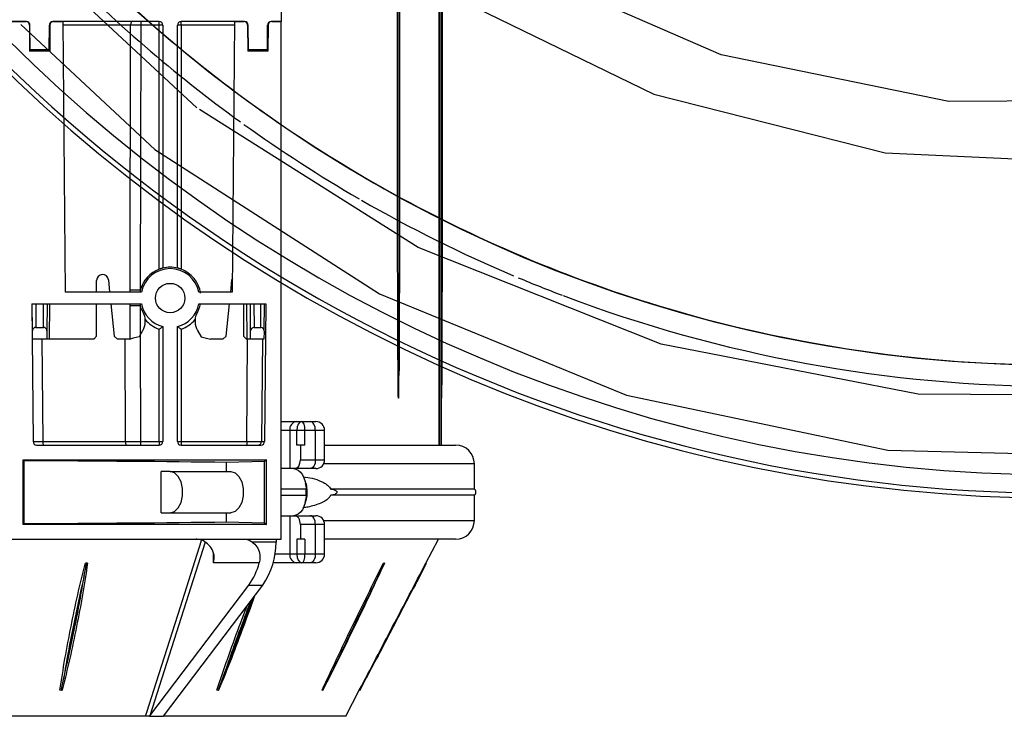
# Model space of a CAD drawing. Header units: centimetres. Extents: x -1062 to 5388, y 1642 to 2943.
# Tile 31 of 90: x -106 to -89, y 2276 to 2288. Entities that reach past the tile are written whole.
import ezdxf

# ---------------------------------------------------------------- set-up
doc = ezdxf.new("R2010")
doc.units = ezdxf.units.CM
doc.layers.add('M-EQPM', color=220, linetype='Continuous', lineweight=25)
for name, color, linetype in [('M-XREF', 252, 'Continuous'), ('XREF$0$Oprawy oświetleniowe', 8, 'Continuous'), ('XREF$0$Oprawy oświetleniowe-1', 8, 'Continuous'), ('XREF$0$Oprawy oświetleniowe-3', 8, 'Continuous')]:
    doc.layers.add(name, color=color, linetype=linetype)

# ---------------------------------------------------------------- blocks, each defined once
blk = doc.blocks.new('XREF$0$Lighting_Floor-mounting_Orsjo-Belysning_Aria-Floor-Lamp - Black-V9-Aranżacja_01')
at = {"layer": 'XREF$0$Oprawy oświetleniowe'}
for radius in [25.65, 23.39, 23.389]:
    blk.add_arc((0, 0), radius, 180, 360, dxfattribs=at)
at = {"layer": 'XREF$0$Oprawy oświetleniowe-1', "flags": 128}
for points in [[(-14.644, -19.018), (-17.901, -15.989), (-20.544, -12.412), (-22.482, -8.408), (-23.647, -4.115), (-24.002, 0)], [(-17.636, -17.597), (-15.362, -19.726), (-11.541, -22.179), (-7.34, -23.901), (-2.897, -24.834), (1.641, -24.948), (6.126, -24.24), (10.408, -22.733), (14.347, -20.476), (17.813, -17.544), (20.692, -14.034), (22.889, -10.06), (24.331, -5.755), (24.97, -1.261), (25.002, 0)], [(9.038, -16.654), (5.964, -18.04), (2.099, -18.884), (-1.857, -18.909), (-5.732, -18.115), (-9.359, -16.535), (-12.58, -14.239), (-15.256, -11.325), (-17.27, -7.92), (-18.536, -4.172), (-18.968, -0.5)], [(-15.642, -12.328), (-13.743, -14.53), (-10.527, -17.006), (-6.876, -18.781), (-2.943, -19.782), (1.112, -19.969), (5.121, -19.333), (8.919, -17.901), (9.539, -17.509)], [(5.488, -23.294), (2.065, -23.913), (-2.383, -23.884), (-6.749, -23.034), (-10.883, -21.393), (-14.599, -19.046)]]:
    blk.add_lwpolyline(points, dxfattribs=at)
at = {"layer": 'XREF$0$Oprawy oświetleniowe-1'}
for radius, start, end in [(25.253, 180, 360), (25.567, 216.1145, 323.8855), (23.75, 224.1585, 234.1634), (23.75, 234.3403, 239.9656), (23.75, 240.0771, 247.0457), (23.75, 247.2629, 249.1957), (23.75, 249.2457, 270)]:
    blk.add_arc((0, 0), radius, start, end, dxfattribs=at)
at = {"layer": 'XREF$0$Oprawy oświetleniowe-3'}
for radius, start, end in [(25.253, 180, 270), (23.389, 205.7151, 231.4272), (23.39, 218.5714, 231.4268), (23.389, 231.4286, 244.2849), (23.39, 231.4297, 244.2857), (23.389, 244.2857, 257.1425), (23.39, 244.2864, 257.1429), (23.389, 257.1429, 282.8571), (23.39, 257.1432, 282.8568)]:
    blk.add_arc((0, 0), radius, start, end, dxfattribs=at)
blk = doc.blocks.new('XREF')
at = {"layer": 'XREF$0$Oprawy oświetleniowe-1'}
blk.add_blockref('XREF$0$Lighting_Floor-mounting_Orsjo-Belysning_Aria-Floor-Lamp - Black-V9-Aranżacja_01', (-88.22, 2305.076), dxfattribs=at)
blk = doc.blocks.new('3')
for p, q in [((43.558, 87.264), (43.094, 86.378)), ((43.558, 87.264), (49.752, 87.264)), ((49.752, 87.264), (46.377, 82.8)), ((50.217, 87.249), (46.853, 82.8)), ((48.334, 81.347), (50.217, 87.249)), ((50.229, 87.264), (49.752, 87.264)), ((50.217, 87.249), (50.229, 87.264)), ((50.367, 87.264), (59.178, 87.264)), ((43.079, 86.386), (42.858, 85.97)), ((43.079, 86.386), (43.094, 86.378)), ((44.331, 86.386), (44.127, 85.97)), ((44.331, 86.386), (44.36, 86.378)), ((47.897, 86.386), (47.74, 85.97)), ((47.88, 86.378), (47.897, 86.386)), ((47.897, 86.386), (47.934, 86.378)), ((53.232, 86.386), (53.148, 85.97)), ((53.203, 86.378), (53.232, 86.386)), ((53.232, 86.386), (53.273, 86.378)), ((46.853, 82.8), (46.377, 82.8)), ((41.028, 82.476), (40.813, 82.058)), ((42.436, 82.476), (42.238, 82.058)), ((52.448, 82.476), (52.365, 82.058)), ((40.828, 82.051), (40.405, 81.242)), ((40.828, 82.051), (40.813, 82.058)), ((42.238, 82.058), (42.237, 82.051)), ((42.237, 82.051), (42.266, 82.051)), ((42.266, 82.051), (42.238, 82.058)), ((44.573, 82.042), (44.769, 82.042)), ((44.769, 82.042), (45.05, 82.042)), ((45.05, 82.042), (45.23, 82.042)), ((45.23, 82.042), (46.024, 82.042)), ((46.5, 82.042), (48.05, 82.042)), ((48.05, 82.042), (48.05, 81.727)), ((52.365, 82.058), (52.336, 82.051)), ((52.336, 82.051), (52.406, 82.051)), ((52.406, 82.051), (52.365, 82.058)), ((44.273, 81.742), (44.273, 80.742)), ((44.586, 81.742), (44.273, 81.742)), ((44.586, 81.742), (44.586, 80.742)), ((44.944, 81.742), (44.586, 81.742)), ((44.944, 81.242), (44.944, 81.742)), ((45.22, 81.742), (44.944, 81.742)), ((45.22, 81.242), (45.22, 81.742)), ((45.461, 81.742), (45.22, 81.742)), ((45.461, 80.442), (45.461, 81.742)), ((45.961, 81.742), (45.461, 81.742)), ((39.821, 81.242), (44.273, 81.242)), ((44.944, 81.242), (45.097, 81.242)), ((45.097, 80.742), (45.097, 81.242)), ((45.097, 81.242), (45.22, 81.242)), ((45.754, 81.242), (45.754, 63.642)), ((73.299, 81.242), (45.754, 81.242)), ((45.924, 81.337), (46.734, 81.337)), ((44.273, 80.742), (44.586, 80.742)), ((44.586, 80.742), (45.097, 80.742)), ((46.254, 80.742), (54.527, 80.742)), ((46.254, 80.742), (46.254, 78.542)), ((46.313, 80.683), (46.254, 80.742)), ((54.527, 80.742), (54.494, 80.709)), ((54.494, 80.709), (54.494, 78.575)), ((54.527, 80.742), (54.527, 78.542)), ((39.181, 80.602), (39.181, 79.742)), ((44.308, 80.602), (39.181, 80.602)), ((44.769, 80.442), (44.573, 80.442)), ((45.289, 80.442), (44.769, 80.442)), ((45.461, 80.442), (45.289, 80.442)), ((45.304, 80.441), (45.304, 80.442)), ((45.754, 80.442), (45.461, 80.442)), ((47.621, 80.653), (46.313, 80.683)), ((46.313, 80.683), (46.313, 78.601)), ((47.621, 80.342), (47.621, 80.653)), ((49.525, 80.342), (47.462, 80.342)), ((49.833, 80.342), (49.525, 80.342)), ((49.833, 80.342), (49.833, 78.942)), ((39.181, 79.742), (44.062, 79.742)), ((44.905, 79.742), (44.905, 79.542)), ((45.754, 79.742), (44.905, 79.742)), ((39.181, 79.542), (39.181, 78.682)), ((39.181, 79.542), (44.062, 79.542)), ((44.905, 79.542), (45.754, 79.542)), ((44.573, 78.842), (44.769, 78.842)), ((44.769, 78.842), (45.289, 78.842)), ((45.289, 78.842), (45.461, 78.842)), ((45.304, 78.842), (45.304, 78.843)), ((45.461, 77.542), (45.461, 78.842)), ((45.461, 78.842), (45.754, 78.842)), ((49.525, 78.942), (47.462, 78.942)), ((47.621, 78.631), (47.621, 78.942)), ((49.525, 78.942), (49.833, 78.942)), ((39.181, 78.682), (44.308, 78.682)), ((44.273, 78.542), (44.273, 77.542)), ((44.586, 78.542), (44.273, 78.542)), ((45.097, 78.542), (44.586, 78.542)), ((44.586, 78.542), (44.586, 77.542)), ((45.097, 78.042), (45.097, 78.542)), ((46.254, 78.542), (46.313, 78.601)), ((54.527, 78.542), (46.254, 78.542)), ((46.313, 78.601), (47.621, 78.631)), ((54.494, 78.575), (54.527, 78.542)), ((44.273, 78.042), (39.821, 78.042)), ((40.297, 78.042), (40.297, 76.442)), ((40.365, 49.242), (40.365, 78.042)), ((40.382, 78.042), (40.382, 49.242)), ((44.944, 78.042), (45.097, 78.042)), ((44.944, 78.042), (44.944, 77.542)), ((45.097, 78.042), (45.22, 78.042)), ((45.22, 78.042), (45.22, 77.542)), ((49.157, 78.042), (46.438, 78.042)), ((46.921, 77.923), (46.921, 78.042)), ((49.157, 77.923), (49.157, 78.042)), ((54.069, 78.042), (49.897, 78.042)), ((49.897, 77.923), (49.897, 78.042)), ((50.539, 77.923), (50.539, 78.042)), ((46.277, 73.242), (46.318, 77.923)), ((46.421, 77.923), (46.318, 77.923)), ((46.392, 74.442), (46.421, 77.923)), ((46.921, 77.923), (46.891, 74.442)), ((49.157, 77.923), (46.921, 77.923)), ((49.157, 74.1), (49.157, 77.923)), ((49.277, 77.922), (49.277, 74.01)), ((49.777, 74.01), (49.777, 77.922)), ((50.539, 77.923), (49.897, 77.923)), ((49.897, 77.923), (49.897, 74.1)), ((50.545, 74.3), (50.539, 77.923)), ((53.859, 77.923), (51.05, 77.923)), ((51.05, 77.923), (51.056, 74.442)), ((53.89, 74.442), (53.859, 77.923)), ((54.23, 73.242), (54.189, 77.923)), ((44.273, 77.542), (44.586, 77.542)), ((44.586, 77.542), (44.944, 77.542)), ((44.944, 77.542), (45.22, 77.542)), ((45.22, 77.542), (45.461, 77.542)), ((45.461, 77.542), (45.754, 77.542)), ((44.769, 77.242), (44.573, 77.242)), ((45.05, 77.242), (44.769, 77.242)), ((45.23, 77.242), (45.05, 77.242)), ((45.754, 77.242), (45.23, 77.242)), ((40.287, 76.442), (40.297, 76.442)), ((41.752, 76.442), (41.767, 76.442)), ((46.326, 74.166), (46.34, 74.442)), ((46.34, 74.442), (46.789, 74.442)), ((46.789, 74.442), (46.791, 74.161)), ((46.789, 74.442), (46.909, 74.442)), ((46.909, 74.442), (46.927, 74.442)), ((46.909, 74.442), (46.919, 73.242)), ((47.027, 74.342), (46.927, 74.442)), ((47.027, 73.242), (47.027, 74.342)), ((47.617, 74.343), (47.507, 73.242)), ((47.738, 74.442), (47.617, 74.343)), ((47.738, 74.442), (48.153, 74.442)), ((48.477, 74.356), (48.153, 74.442)), ((48.599, 74.143), (48.477, 74.356)), ((50.885, 74.438), (50.884, 73.307)), ((50.9, 74.442), (50.885, 74.438)), ((50.9, 74.442), (51.315, 74.442)), ((51.436, 74.343), (51.315, 74.442)), ((51.546, 73.242), (51.436, 74.343)), ((52.127, 74.442), (52.027, 74.342)), ((52.027, 74.342), (52.027, 73.242)), ((52.127, 74.442), (53.639, 74.442)), ((53.63, 73.242), (53.639, 74.442)), ((53.639, 74.442), (53.718, 74.442)), ((53.716, 74.16), (53.718, 74.442)), ((53.718, 74.442), (54.209, 74.442)), ((54.209, 74.442), (54.211, 74.16)), ((46.326, 74.161), (46.318, 73.242)), ((46.445, 74.042), (46.438, 73.242)), ((46.672, 74.042), (46.445, 74.042)), ((46.679, 73.242), (46.672, 74.042)), ((46.791, 74.161), (46.799, 73.242)), ((50.544, 74.299), (50.454, 74.143)), ((50.543, 73.307), (50.544, 74.299)), ((53.709, 73.242), (53.716, 74.16)), ((53.835, 74.039), (53.829, 73.242)), ((54.092, 74.039), (53.835, 74.039)), ((54.098, 73.242), (54.092, 74.039)), ((54.211, 74.16), (54.218, 73.242)), ((48.677, 73.755), (48.677, 73.855)), ((50.377, 73.855), (50.377, 73.755)), ((48.547, 73.242), (46.277, 73.242)), ((54.23, 73.242), (50.506, 73.242)), ((50.884, 73.307), (50.883, 73.242)), ((47.334, 63.642), (47.414, 72.842)), ((47.414, 72.842), (48.547, 72.842)), ((47.467, 72.842), (47.426, 72.422)), ((50.506, 72.842), (53.093, 72.842)), ((50.529, 63.761), (50.542, 72.775)), ((50.883, 72.775), (50.87, 63.761)), ((50.882, 72.842), (50.883, 72.775)), ((51.627, 72.422), (51.586, 72.842)), ((52.027, 72.842), (52.027, 72.442)), ((53.174, 63.642), (53.093, 72.842)), ((49.157, 63.761), (49.157, 72.059)), ((49.277, 72.022), (49.277, 63.762)), ((49.777, 63.762), (49.777, 72.022)), ((49.897, 72.059), (49.897, 63.761)), ((46.195, 63.761), (46.202, 64.642)), ((46.202, 64.642), (46.885, 64.642)), ((46.248, 64.642), (46.247, 64.602)), ((46.368, 64.642), (46.367, 64.602)), ((46.746, 64.602), (46.746, 64.642)), ((46.866, 64.642), (46.866, 64.602)), ((46.892, 63.761), (46.885, 64.642)), ((53.615, 63.761), (53.622, 64.642)), ((53.622, 64.642), (54.305, 64.642)), ((53.641, 64.602), (53.641, 64.642)), ((53.761, 64.642), (53.761, 64.602)), ((54.166, 64.602), (54.166, 64.642)), ((54.286, 64.642), (54.286, 64.602)), ((54.312, 63.761), (54.305, 64.642)), ((46.222, 64.602), (46.215, 63.761)), ((46.222, 64.602), (46.866, 64.602)), ((46.866, 64.602), (46.873, 63.761)), ((53.641, 64.602), (53.634, 63.761)), ((53.641, 64.602), (54.286, 64.602)), ((54.286, 64.602), (54.293, 63.761)), ((46.074, 63.642), (45.754, 63.642)), ((45.754, 46.042), (45.754, 63.642)), ((45.754, 63.642), (46.095, 63.642)), ((46.195, 63.761), (46.215, 63.761)), ((46.993, 63.644), (46.993, 63.642)), ((46.993, 63.642), (49.157, 63.642)), ((47.334, 63.642), (47.012, 63.642)), ((47.335, 63.761), (49.157, 63.761)), ((49.157, 63.761), (49.157, 63.642)), ((49.897, 63.761), (50.529, 63.761)), ((49.897, 63.761), (49.897, 63.642)), ((49.897, 63.642), (53.514, 63.642)), ((50.529, 63.642), (50.529, 63.761)), ((50.87, 63.761), (53.172, 63.761)), ((53.495, 63.642), (53.174, 63.642)), ((54.413, 63.642), (57.027, 63.642)), ((57.027, 63.642), (54.432, 63.642))]:
    blk.add_line(p, q)
at = {"flags": 128}
for points in [[(50.367, 87.264), (50.311, 87.087), (50.085, 86.378), (49.18, 83.544), (48.46, 81.284)], [(44.586, 81.742), (44.59, 81.801), (44.6, 81.857), (44.617, 81.909), (44.64, 81.954), (44.667, 81.992), (44.699, 82.019), (44.733, 82.036), (44.769, 82.042)], [(44.586, 80.742), (44.59, 80.684), (44.6, 80.627), (44.617, 80.575), (44.64, 80.53), (44.667, 80.493), (44.699, 80.465), (44.733, 80.448), (44.769, 80.442)], [(44.905, 79.742), (44.913, 79.879), (44.937, 80.01), (44.976, 80.131), (45.029, 80.237), (45.094, 80.324), (45.168, 80.389), (45.248, 80.429), (45.331, 80.442)], [(47.462, 78.942), (47.316, 78.984), (47.188, 79.106), (47.093, 79.292), (47.042, 79.521), (47.042, 79.764), (47.093, 79.992), (47.188, 80.178), (47.316, 80.3), (47.462, 80.342)], [(49.525, 80.342), (49.379, 80.3), (49.251, 80.178), (49.156, 79.992), (49.105, 79.764), (49.105, 79.521), (49.156, 79.292), (49.251, 79.106), (49.379, 78.984), (49.525, 78.942)], [(45.331, 78.842), (45.248, 78.856), (45.168, 78.895), (45.094, 78.96), (45.029, 79.047), (44.976, 79.153), (44.937, 79.274), (44.913, 79.406), (44.905, 79.542)], [(44.586, 78.542), (44.59, 78.601), (44.6, 78.657), (44.617, 78.709), (44.64, 78.754), (44.667, 78.792), (44.699, 78.819), (44.733, 78.836), (44.769, 78.842)], [(51.05, 77.923), (51.05, 77.946), (51.047, 77.969), (51.043, 77.989), (51.038, 78.007), (51.032, 78.022), (51.025, 78.033), (51.017, 78.04), (51.009, 78.042)], [(53.859, 77.923), (53.859, 77.946), (53.856, 77.969), (53.852, 77.989), (53.847, 78.007), (53.841, 78.022), (53.834, 78.033), (53.826, 78.04), (53.818, 78.042)], [(44.586, 77.542), (44.59, 77.484), (44.6, 77.427), (44.617, 77.375), (44.64, 77.33), (44.667, 77.293), (44.699, 77.265), (44.733, 77.248), (44.769, 77.242)], [(50.544, 74.299), (50.56, 74.327), (50.577, 74.356)], [(50.577, 74.356), (50.681, 74.384), (50.785, 74.411), (50.885, 74.438)], [(50.829, 63.642), (50.837, 63.644), (50.845, 63.651), (50.852, 63.662), (50.858, 63.677), (50.863, 63.695), (50.867, 63.716), (50.87, 63.738), (50.87, 63.761)], [(53.514, 63.642), (53.522, 63.644), (53.525, 63.646)]]:
    blk.add_lwpolyline(points, dxfattribs=at)
blk.add_circle((49.527, 73.042), 0.5)
for centre, radius, start, end in [((48.516, 81.337), 2.592, 145.6207, 179.985), ((48.629, 81.513), 2.194, 144.0783, 166.0462), ((44.573, 81.742), 0.3, 90, 180), ((45.19, 81.773), 0.272, 353.5953, 81.6837), ((39.821, 80.602), 0.64, 90, 180), ((45.763, 81.342), 0.161, 352.3065, 358.3665), ((44.573, 80.742), 0.3, 180, 270), ((45.986, 79.642), 1.105, 164.7511, 195.2489), ((44.573, 78.542), 0.3, 90, 180), ((39.821, 78.682), 0.64, 180, 270), ((46.541, 77.922), 0.12, 90.0255, 179.5291), ((49.157, 77.922), 0.12, 0, 90), ((49.897, 77.922), 0.12, 90, 180), ((54.069, 77.922), 0.12, 0.5, 90), ((49.186, 74.473), 3.45, 88.5041, 90.497), ((49.867, 74.473), 3.45, 89.5029, 91.496), ((44.573, 77.542), 0.3, 180, 270), ((45.19, 77.512), 0.272, 278.3163, 6.4047), ((49.527, 73.042), 1, 104.4775, 168.463), ((48.101, 73.855), 0.576, 0, 30), ((49.527, 73.043), 1.12, 109.2905, 139.3698), ((49.527, 73.042), 1, 11.537, 75.5225), ((49.527, 73.043), 1.12, 40.6302, 70.7095), ((50.952, 73.855), 0.576, 150, 180), ((48.357, 73.755), 0.32, 328.651, 0), ((50.697, 73.755), 0.32, 180, 211.349), ((49.527, 73.042), 1.05, 148.651, 169.0194), ((49.527, 73.042), 1.05, 14.5883, 31.349), ((50.918, 72.5), 1.071, 114.0315, 116.7063), ((50.713, 194.936), 121.63, 269.91971, 270.08029), ((49.527, 73.042), 1.05, 10.9806, 14.5883), ((49.527, 73.042), 1.05, 189.2355, 249.367), ((49.527, 73.042), 1, 191.537, 348.463), ((49.527, 73.042), 1.05, 290.633, 345.2535), ((49.527, 73.042), 1.05, 345.2535, 349.0194), ((50.712, 190.801), 118.026, 269.91725, 270.08275), ((47.227, 72.442), 0.2, 336.2904, 354.3174), ((50.035, 71.638), 1.071, 65.2463, 67.9222), ((51.827, 72.442), 0.2, 185.6826, 0), ((49.527, 73.042), 1.05, 256.2259, 283.7741), ((46.993, 63.762), 0.12, 180.45, 270), ((46.888, 64.038), 0.277, 266.9248, 270.9521), ((47.012, 63.762), 0.12, 180.5, 270), ((49.157, 63.762), 0.12, 270, 0), ((49.186, 67.587), 3.826, 269.5511, 271.3482), ((49.897, 63.762), 0.12, 180, 270), ((49.867, 67.587), 3.826, 268.6518, 270.4489), ((53.495, 63.762), 0.12, 270, 359.5), ((53.514, 63.762), 0.12, 270, 359.55), ((53.62, 64.189), 0.428, 269.2683, 271.9331), ((54.413, 63.762), 0.12, 180.45, 270), ((54.432, 63.762), 0.12, 180.5, 270)]:
    blk.add_arc(centre, radius, start, end)
for centre, major_axis, ratio, start_param, end_param in [((45.05, 81.742), (0, 0.3), 0.353554, 0, 1.570796), ((45.05, 81.742), (0, 0.3), 0.566421, 4.712389, 6.283185), ((45.917, 81.342), (0, 0.1), 0.053249, 3.141593, 4.493673), ((45.289, 80.742), (0, 0.3), 0.636995, 1.570796, 3.141593), ((59.527, 80.365), (20.347, 0), 0.017455, 1.820745, 2.195802), ((39.181, 79.642), (0, -0.1), 0.5, 3.141593, 6.283185), ((45.289, 78.542), (0, 0.3), 0.636995, 0, 1.570796), ((59.527, 78.919), (20.347, 0), 0.017455, 4.087383, 4.46244), ((46.438, 77.922), (0.12, 0), 0.999048, 1.570796, 3.132866), ((46.921, 77.922), (0.5, -0.001), 0.002094, 1.570856, 3.097946), ((50.539, 77.922), (1.5, 0), 0.000698, 1.22291, 1.570784), ((53.689, 77.922), (0.5, 0.001), 0.001468, 0.00001, 1.222865), ((45.05, 77.542), (0, 0.3), 0.353554, 1.570796, 3.141593), ((45.05, 77.542), (0, 0.3), 0.566421, 3.141593, 4.712389), ((46.446, 74.161), (0.111, 0.047), 0.988618, 2.6944, 4.308765), ((46.671, 74.161), (0.111, -0.046), 0.988868, 5.105103, 6.675838), ((53.836, 74.16), (0.047, 0.112), 0.988868, 1.963511, 3.534245), ((54.091, 74.16), (-0.047, 0.112), 0.988868, 2.74894, 4.319674), ((46.074, 63.762), (0.12, 0), 0.999048, 4.712389, 6.274459), ((46.095, 63.762), (-0.12, 0), 0.999048, 1.570796, 3.133739), ((50.529, 63.762), (1, 0), 0.000942, 4.712399, 5.060275), ((53.812, 63.762), (0.5, -0.001), 0.001468, 6.000156, 6.283201)]:
    blk.add_ellipse(centre, major_axis=major_axis, ratio=ratio, start_param=start_param, end_param=end_param)
for points, knots in [([(50.229, 87.264), (50.239, 87.264), (50.26, 87.264), (50.299, 87.264), (50.337, 87.264), (50.358, 87.264), (50.367, 87.264)], [0, 0, 0, 0, 0.2708412, 0.5424403, 0.7913511, 1, 1, 1, 1]), ([(43.094, 86.378), (42.905, 86.017), (42.528, 85.297), (41.961, 84.214), (41.394, 83.132), (41.017, 82.411), (40.828, 82.051)], [0, 0, 0, 0, 0.249987, 0.50002, 0.750035, 1, 1, 1, 1]), ([(42.237, 82.051), (42.403, 82.411), (42.737, 83.132), (43.26, 84.214), (43.784, 85.297), (44.148, 86.018), (44.33, 86.378)], [0, 0, 0, 0, 0.249988, 0.50002, 0.750035, 1, 1, 1, 1]), ([(44.36, 86.378), (44.193, 86.017), (43.86, 85.297), (43.337, 84.214), (42.812, 83.132), (42.448, 82.411), (42.266, 82.051)], [0, 0, 0, 0, 0.249987, 0.50002, 0.750034, 1, 1, 1, 1]), ([(46.656, 83.17), (46.782, 83.518), (47.038, 84.227), (47.438, 85.297), (47.733, 86.018), (47.88, 86.378)], [0, 0, 0, 0, 0.325461, 0.662765, 1, 1, 1, 1]), ([(47.934, 86.378), (47.815, 86.017), (47.576, 85.297), (47.225, 84.338), (46.998, 83.74), (46.908, 83.503)], [0, 0, 0, 0, 0.376287, 0.752643, 1, 1, 1, 1]), ([(52.336, 82.051), (52.389, 82.411), (52.497, 83.132), (52.711, 84.214), (52.931, 85.297), (53.112, 86.018), (53.203, 86.378)], [0, 0, 0, 0, 0.249987, 0.50002, 0.750035, 1, 1, 1, 1]), ([(53.273, 86.378), (53.22, 86.017), (53.112, 85.297), (52.898, 84.214), (52.678, 83.132), (52.497, 82.411), (52.406, 82.051)], [0, 0, 0, 0, 0.249988, 0.50002, 0.750035, 1, 1, 1, 1]), ([(41.028, 82.476), (41.181, 82.767), (41.486, 83.35), (41.943, 84.223), (42.401, 85.097), (42.706, 85.679), (42.858, 85.97)], [0, 0, 0, 0, 0.249997, 0.499991, 0.750002, 1, 1, 1, 1]), ([(42.858, 85.97), (42.706, 85.679), (42.401, 85.097), (41.943, 84.223), (41.486, 83.35), (41.181, 82.767), (41.028, 82.476)], [0, 0, 0, 0, 0.249995, 0.499987, 0.749996, 1, 1, 1, 1]), ([(42.436, 82.476), (42.581, 82.767), (42.871, 83.35), (43.295, 84.223), (43.716, 85.097), (43.99, 85.679), (44.127, 85.97)], [0, 0, 0, 0, 0.249997, 0.499991, 0.750002, 1, 1, 1, 1]), ([(44.127, 85.97), (43.982, 85.679), (43.693, 85.097), (43.268, 84.223), (42.847, 83.35), (42.573, 82.767), (42.436, 82.476)], [0, 0, 0, 0, 0.249995, 0.499987, 0.749996, 1, 1, 1, 1]), ([(47.74, 85.97), (47.625, 85.679), (47.395, 85.097), (47.069, 84.223), (46.841, 83.607), (46.728, 83.282), (46.716, 83.249)], [0, 0, 0, 0, 0.320969, 0.6419346, 0.9629216, 1, 1, 1, 1]), ([(46.784, 83.339), (46.786, 83.342), (46.901, 83.637), (47.117, 84.223), (47.439, 85.097), (47.64, 85.679), (47.74, 85.97)], [0, 0, 0, 0, 0.004063, 0.336032, 0.668025, 1, 1, 1, 1]), ([(52.448, 82.476), (52.515, 82.767), (52.651, 83.35), (52.83, 84.223), (53.001, 85.097), (53.099, 85.679), (53.148, 85.97)], [0, 0, 0, 0, 0.249997, 0.49999, 0.750002, 1, 1, 1, 1]), ([(53.148, 85.97), (53.08, 85.679), (52.944, 85.097), (52.765, 84.223), (52.594, 83.35), (52.496, 82.767), (52.448, 82.476)], [0, 0, 0, 0, 0.249995, 0.499987, 0.749996, 1, 1, 1, 1]), ([(46.734, 81.337), (46.678, 81.386), (46.566, 81.484), (46.476, 81.707), (46.468, 81.901), (46.493, 82.011), (46.5, 82.042)], [0, 0, 0, 0, 0.297091, 0.594423, 0.886249, 1, 1, 1, 1]), ([(48.05, 82.042), (48.05, 82.041), (48.031, 81.956), (48.014, 81.821), (48.056, 81.694), (48.071, 81.648)], [0, 0, 0, 0, 0.005966, 0.639636, 1, 1, 1, 1]), ([(48.071, 81.648), (48.114, 81.575), (48.198, 81.427), (48.394, 81.286), (48.551, 81.244), (48.636, 81.242), (48.646, 81.242)], [0, 0, 0, 0, 0.318885, 0.637764, 0.95682, 1, 1, 1, 1]), ([(46.974, 81.242), (46.973, 81.242), (46.929, 81.242), (46.857, 81.258), (46.77, 81.315), (46.734, 81.337)], [0, 0, 0, 0, 0.006216, 0.596656, 1, 1, 1, 1]), ([(44.062, 79.742), (44.087, 79.78), (44.179, 79.919), (44.452, 80.042), (44.743, 80.136), (44.957, 80.166), (45.017, 80.175)], [0, 0, 0, 0, 0.107245, 0.392564, 0.830686, 1, 1, 1, 1]), ([(44.062, 79.542), (44.049, 79.543), (44.003, 79.544), (43.941, 79.559), (43.888, 79.587), (43.865, 79.61), (43.857, 79.627), (43.855, 79.641), (43.856, 79.655), (43.864, 79.671), (43.886, 79.697), (43.952, 79.732), (44.017, 79.738), (44.062, 79.742)], [0, 0, 0, 0, 0.083121, 0.293955, 0.39936, 0.452255, 0.475679, 0.499329, 0.520151, 0.546199, 0.59043, 0.711444, 1, 1, 1, 1]), ([(44.935, 79.99), (44.924, 79.967), (44.885, 79.882), (44.857, 79.712), (44.867, 79.495), (44.9, 79.342), (44.938, 79.276), (44.94, 79.274)], [0, 0, 0, 0, 0.10398, 0.379149, 0.688701, 0.991057, 1, 1, 1, 1]), ([(45, 79.117), (44.899, 79.132), (44.688, 79.163), (44.438, 79.246), (44.242, 79.349), (44.125, 79.433), (44.077, 79.518), (44.062, 79.542)], [0, 0, 0, 0, 0.293691, 0.611614, 0.770584, 0.933611, 1, 1, 1, 1]), ([(40.287, 76.442), (40.287, 76.415), (40.285, 76.291), (40.283, 76.12), (40.277, 75.193), (40.277, 74.164), (40.277, 73.132), (40.277, 72.882), (40.277, 72.829), (40.277, 72.827)], [0, 0, 0, 0, 0.022771, 0.102278, 0.142031, 0.791869, 0.95657, 0.997745, 1, 1, 1, 1]), ([(40.297, 76.442), (40.298, 76.31), (40.298, 75.649), (40.299, 74.458), (40.3, 72.341), (40.3, 69.695), (40.301, 66.519), (40.301, 63.344), (40.301, 60.168), (40.3, 57.026), (40.3, 54.43), (40.299, 52.636), (40.298, 51.611), (40.298, 51.098), (40.297, 50.842)], [0, 0, 0, 0, 0.015506, 0.077527, 0.139547, 0.263585, 0.387624, 0.511662, 0.6357, 0.759739, 0.879864, 0.939929, 0.969963, 1, 1, 1, 1]), ([(41.752, 76.442), (41.751, 76.423), (41.749, 76.311), (41.748, 76.153), (41.742, 75.375), (41.742, 74.505), (41.742, 73.636), (41.742, 73.401), (41.742, 73.353), (41.742, 73.35)], [0, 0, 0, 0, 0.0187537, 0.108638, 0.1535808, 0.7728712, 0.9526402, 0.9975827, 1, 1, 1, 1]), ([(41.767, 76.442), (41.769, 76.31), (41.777, 75.649), (41.782, 74.458), (41.79, 72.341), (41.795, 69.695), (41.798, 66.519), (41.799, 63.344), (41.798, 60.168), (41.794, 57.026), (41.788, 54.43), (41.781, 52.636), (41.776, 51.611), (41.77, 51.098), (41.767, 50.842)], [0, 0, 0, 0, 0.015506, 0.077527, 0.139546, 0.263585, 0.387624, 0.511662, 0.6357, 0.759739, 0.879864, 0.939929, 0.969963, 1, 1, 1, 1]), ([(41.754, 50.842), (41.752, 50.974), (41.744, 51.636), (41.739, 52.827), (41.731, 54.943), (41.726, 57.59), (41.723, 60.765), (41.722, 63.941), (41.723, 67.116), (41.727, 70.258), (41.732, 72.855), (41.74, 74.648), (41.743, 75.417), (41.746, 75.674), (41.746, 75.674)], [0, 0, 0, 0, 0.015986, 0.079926, 0.143865, 0.271742, 0.399619, 0.527496, 0.655373, 0.78325, 0.907093, 0.969017, 0.999981, 1, 1, 1, 1]), ([(49.157, 74.1), (49.157, 74.1), (49.159, 74.099), (49.176, 74.087), (49.204, 74.066), (49.236, 74.042), (49.259, 74.025), (49.274, 74.013), (49.276, 74.011), (49.277, 74.01)], [0, 0, 0, 0, 0.004775, 0.03904, 0.290433, 0.500545, 0.675342, 0.837403, 1, 1, 1, 1]), ([(49.897, 74.1), (49.896, 74.1), (49.894, 74.099), (49.877, 74.087), (49.849, 74.066), (49.817, 74.042), (49.794, 74.025), (49.779, 74.013), (49.777, 74.011), (49.777, 74.01)], [0, 0, 0, 0, 0.004778, 0.039042, 0.290435, 0.500548, 0.675342, 0.837403, 1, 1, 1, 1]), ([(41.742, 73.35), (41.737, 71.422), (41.73, 68.214), (41.729, 64.686), (41.729, 63.006), (41.73, 60.333), (41.732, 57.389), (41.74, 54.525), (41.742, 53.934)], [0, 0, 0, 0, 0.2978838, 0.4956567, 0.5451, 0.5574608, 0.9087206, 1, 1, 1, 1]), ([(41.742, 53.934), (41.746, 55.862), (41.754, 59.07), (41.755, 62.598), (41.755, 64.278), (41.754, 66.951), (41.752, 69.895), (41.744, 72.759), (41.742, 73.35)], [0, 0, 0, 0, 0.297884, 0.495657, 0.5451, 0.557461, 0.908721, 1, 1, 1, 1]), ([(40.277, 54.458), (40.277, 54.538), (40.277, 54.7), (40.277, 54.955), (40.277, 55.259), (40.277, 55.613), (40.277, 56.003), (40.277, 56.391), (40.277, 56.774), (40.277, 57.149), (40.277, 57.516), (40.277, 57.871), (40.277, 58.213), (40.277, 58.542), (40.277, 58.857), (40.277, 59.157), (40.277, 59.442), (40.277, 60.908), (40.277, 62.598), (40.277, 64.278), (40.277, 66.951), (40.277, 69.435), (40.277, 71.968), (40.277, 72.353), (40.277, 72.639), (40.277, 72.796), (40.277, 72.827)], [0, 0, 0, 0, 0.013173, 0.026346, 0.041626, 0.062869, 0.084159, 0.105328, 0.126223, 0.146711, 0.166678, 0.186032, 0.204698, 0.222623, 0.239769, 0.256111, 0.271642, 0.286359, 0.495409, 0.547671, 0.560737, 0.932068, 0.953304, 0.974358, 0.995046, 1, 1, 1, 1]), ([(40.277, 72.827), (40.277, 72.826), (40.277, 72.7), (40.277, 72.445), (40.277, 72.061), (40.277, 71.671), (40.277, 71.281), (40.277, 70.893), (40.277, 70.51), (40.277, 70.135), (40.277, 69.769), (40.277, 69.414), (40.277, 69.071), (40.277, 68.742), (40.277, 68.427), (40.277, 68.127), (40.277, 67.842), (40.277, 67.052), (40.277, 66.358), (40.277, 65.754)], [0, 0, 0, 0, 0.000017, 0.05353, 0.108114, 0.163287, 0.218582, 0.273562, 0.327833, 0.381045, 0.432905, 0.483171, 0.531652, 0.578208, 0.622739, 0.665186, 0.705521, 0.743747, 1, 1, 1, 1]), ([(49.157, 72.059), (49.17, 72.054), (49.198, 72.044), (49.235, 72.033), (49.262, 72.026), (49.275, 72.023), (49.276, 72.022), (49.277, 72.022)], [0, 0, 0, 0, 0.228506, 0.457398, 0.676462, 0.886354, 1, 1, 1, 1]), ([(49.777, 72.022), (49.778, 72.023), (49.78, 72.023), (49.8, 72.028), (49.829, 72.036), (49.863, 72.047), (49.886, 72.056), (49.897, 72.059)], [0, 0, 0, 0, 0.204448, 0.40882, 0.615147, 0.827207, 1, 1, 1, 1])]:
    blk.add_open_spline(points, degree=3, knots=knots)

msp = doc.modelspace()

# ---------------------------------------------------------------- block references
at = {"layer": 'M-EQPM', "xscale": 0.4999999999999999, "yscale": 0.4999999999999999, "zscale": 0.5, "rotation": 180}
msp.add_blockref('3', (-78.556, 2319.347), dxfattribs=at)
at = {"layer": 'M-XREF'}
msp.add_blockref('XREF', (0, 0), dxfattribs=at)

doc.saveas('drawing.dxf')
